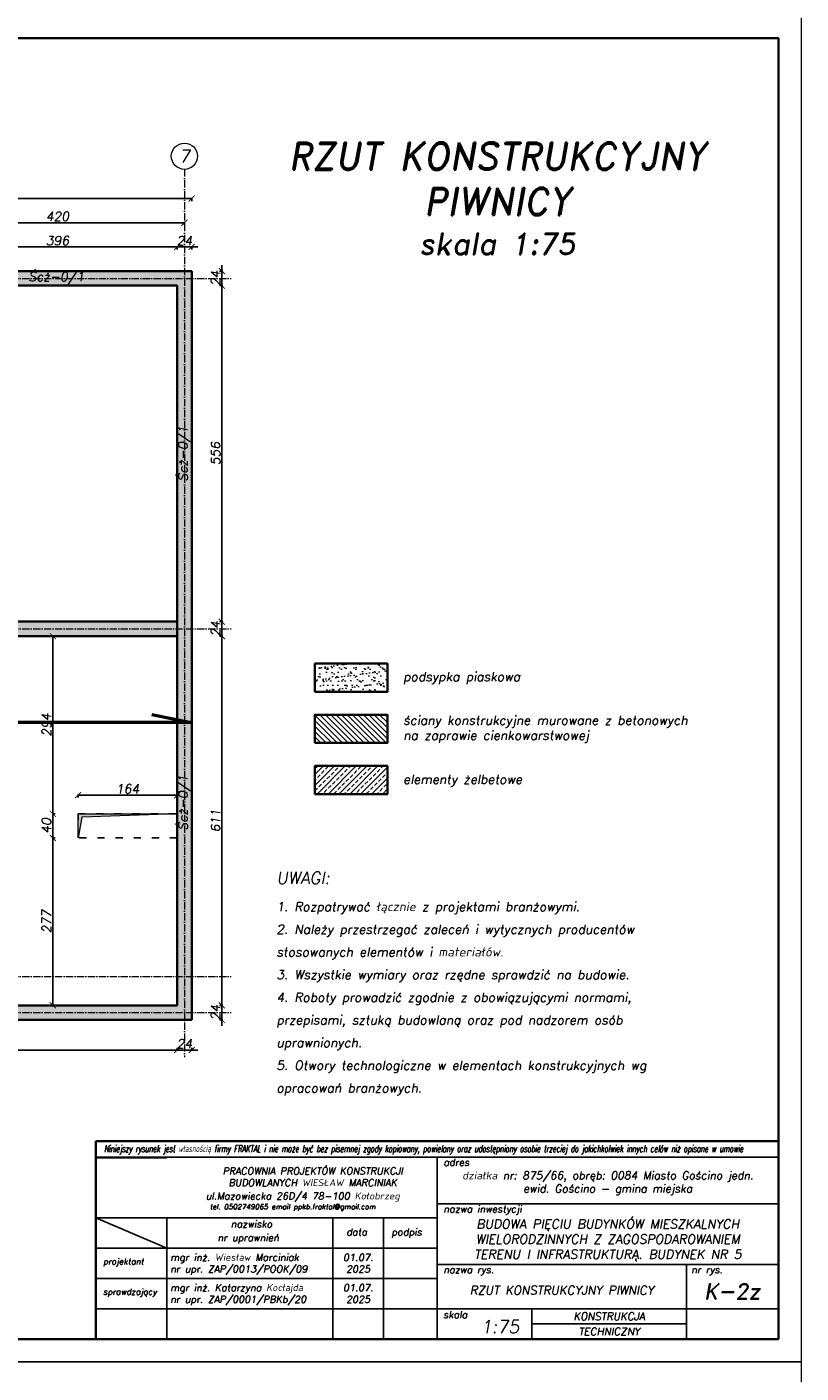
# Model space of a CAD drawing. Header units: millimetres. Extents: x 300938 to 312016, y 11971 to 20881.
# Tile 20 of 239: x 302807 to 304088, y 16407 to 18634. Entities that reach past the tile are written whole.
import ezdxf

# ---------------------------------------------------------------- set-up
doc = ezdxf.new("R2010")
doc.units = ezdxf.units.MM
doc.linetypes.add('ACAD_ISO03W100', pattern=[30, 12, -18])
doc.linetypes.add('ACAD_ISO10W100', pattern=[18, 12, -3, 0, -3])
for name, color, linetype, lineweight in [('konstrukcja', 3, 'Continuous', 35), ('konstrukcja fundamenty', 6, 'ACAD_ISO10W100', 35), ('konstrukcja wymiary', 1, 'Continuous', 13), ('kreskowanie', 253, 'Continuous', 0), ('opisy', 2, 'Continuous', 18), ('osie', 5, 'ACAD_ISO10W100', 13), ('zbrojenie', 4, 'Continuous', 50)]:
    doc.layers.add(name, color=color, linetype=linetype, lineweight=lineweight)
doc.layers.add('przerywane', color=6, linetype='ACAD_ISO03W100')
doc.layers.add('tabelka', color=5, linetype='Continuous')
doc.styles.add('KONSTRUKCJA', font='romand.shx', dxfattribs={"oblique": 10})
doc.styles.add('mój opis', font='romand.shx', dxfattribs={"oblique": 20})
doc.styles.get("Standard").update_dxf_attribs({"font": 'romand.shx', "oblique": 10})
doc.dimstyles.new('175', dxfattribs={"dimtxt": 15, "dimasz": 10, "dimexe": 1.25, "dimexo": 0.625, "dimgap": 3, "dimtad": 1, "dimdec": 0, "dimrnd": 0.5, "dimtxsty": 'KONSTRUKCJA', "dimblk": 'ARCHTICK', "dimcen": 2.5, "dimadec": 0, "dimazin": 0, "dimtfac": 1, "dimtdec": 0, "dimtix": 1, "dimtmove": 0, "dimatfit": 3, "dimfxl": 4, "dimfxlon": 1, "dimarcsym": 0})
pattern_1 = [(45, (4989.276, 2864.839), (-8.9802561, 8.9802561), []), (45, (4998.256, 2864.839), (-8.9802561, 8.9802561), [6.35, -3.175])]

# ---------------------------------------------------------------- blocks, each defined once
blk = doc.blocks.new('_ArchTick')
at = {"color": 0, "linetype": 'ByBlock', "lineweight": 13, "const_width": 0.15}
blk.add_lwpolyline([(-0.5, -0.5), (0.5, 0.5)], dxfattribs=at)
blk = doc.blocks.new('*D98')
at = {"layer": 'Defpoints', "color": 0, "transparency": 16777216}
for p in [(303067.6, 18310.2), (302647.6, 18230.2), (303067.6, 18230.2)]:
    blk.add_point(p, dxfattribs=at)
at = {"layer": 'konstrukcja wymiary', "color": 0, "lineweight": -2, "transparency": 16777216}
for p, q in [((302647.6, 18306.2), (302647.6, 18311.4)), ((302647.6, 18310.2), (303067.6, 18310.2)), ((303067.6, 18306.2), (303067.6, 18311.4))]:
    blk.add_line(p, q, dxfattribs=at)
at = {"layer": 'konstrukcja wymiary', "color": 0, "lineweight": -2, "transparency": 16777216, "xscale": 10, "yscale": 10, "zscale": 10, "rotation": 180}
blk.add_blockref('_ArchTick', (302647.6, 18310.2), dxfattribs=at)
at = {"layer": 'konstrukcja wymiary', "color": 0, "lineweight": -2, "transparency": 16777216, "xscale": 10, "yscale": 10, "zscale": 10}
blk.add_blockref('_ArchTick', (303067.6, 18310.2), dxfattribs=at)
at = {"layer": 'konstrukcja wymiary', "color": 0, "transparency": 16777216, "insert": (302857.6, 18320.7), "char_height": 15, "attachment_point": 5, "style": 'KONSTRUKCJA'}
blk.add_mtext('420', dxfattribs=at)
blk = doc.blocks.new('*D99')
at = {"layer": 'Defpoints', "color": 0, "transparency": 16777216}
for p in [(301295.6, 18350.2), (301295.6, 18230.2), (303079.6, 18230.2)]:
    blk.add_point(p, dxfattribs=at)
at = {"layer": 'konstrukcja wymiary', "color": 0, "lineweight": -2, "transparency": 16777216}
for p, q in [((301295.6, 18346.2), (301295.6, 18351.4)), ((303079.6, 18350.2), (301295.6, 18350.2)), ((303079.6, 18346.2), (303079.6, 18351.4))]:
    blk.add_line(p, q, dxfattribs=at)
at = {"layer": 'konstrukcja wymiary', "color": 0, "lineweight": -2, "transparency": 16777216, "xscale": 10, "yscale": 10, "zscale": 10, "rotation": 180}
blk.add_blockref('_ArchTick', (301295.6, 18350.2), dxfattribs=at)
at = {"layer": 'konstrukcja wymiary', "color": 0, "lineweight": -2, "transparency": 16777216, "xscale": 10, "yscale": 10, "zscale": 10}
blk.add_blockref('_ArchTick', (303079.6, 18350.2), dxfattribs=at)
at = {"layer": 'konstrukcja wymiary', "color": 0, "transparency": 16777216, "insert": (302187.6, 18360.7), "char_height": 15, "attachment_point": 5, "style": 'KONSTRUKCJA'}
blk.add_mtext('1784', dxfattribs=at)
blk = doc.blocks.new('*D167')
at = {"layer": 'Defpoints', "color": 0, "transparency": 16777216}
for p in [(303055.6, 18270.2), (302659.6, 18206.2), (303055.6, 18206.2)]:
    blk.add_point(p, dxfattribs=at)
at = {"layer": 'konstrukcja wymiary', "color": 0, "lineweight": -2, "transparency": 16777216}
for p, q in [((302659.6, 18266.2), (302659.6, 18271.4)), ((302659.6, 18270.2), (303055.6, 18270.2)), ((303055.6, 18266.2), (303055.6, 18271.4))]:
    blk.add_line(p, q, dxfattribs=at)
at = {"layer": 'konstrukcja wymiary', "color": 0, "lineweight": -2, "transparency": 16777216, "xscale": 10, "yscale": 10, "zscale": 10, "rotation": 180}
blk.add_blockref('_ArchTick', (302659.6, 18270.2), dxfattribs=at)
at = {"layer": 'konstrukcja wymiary', "color": 0, "lineweight": -2, "transparency": 16777216, "xscale": 10, "yscale": 10, "zscale": 10}
blk.add_blockref('_ArchTick', (303055.6, 18270.2), dxfattribs=at)
at = {"layer": 'konstrukcja wymiary', "color": 0, "transparency": 16777216, "insert": (302857.6, 18280.7), "char_height": 15, "attachment_point": 5, "style": 'KONSTRUKCJA'}
blk.add_mtext('396', dxfattribs=at)
blk = doc.blocks.new('*D168')
at = {"layer": 'Defpoints', "color": 0, "transparency": 16777216}
for p in [(303079.6, 18270.2), (303079.6, 18230.2), (303055.6, 18206.2)]:
    blk.add_point(p, dxfattribs=at)
at = {"layer": 'konstrukcja wymiary', "color": 0, "lineweight": -2, "transparency": 16777216}
for p, q in [((303055.6, 18270.2), (303045.6, 18270.2)), ((303055.6, 18266.2), (303055.6, 18271.4)), ((303055.6, 18270.2), (303079.6, 18270.2)), ((303079.6, 18266.2), (303079.6, 18271.4)), ((303079.6, 18270.2), (303089.6, 18270.2))]:
    blk.add_line(p, q, dxfattribs=at)
at = {"layer": 'konstrukcja wymiary', "color": 0, "lineweight": -2, "transparency": 16777216, "xscale": 10, "yscale": 10, "zscale": 10}
blk.add_blockref('_ArchTick', (303055.6, 18270.2), dxfattribs=at)
at = {"layer": 'konstrukcja wymiary', "color": 0, "lineweight": -2, "transparency": 16777216, "xscale": 10, "yscale": 10, "zscale": 10, "rotation": 180}
blk.add_blockref('_ArchTick', (303079.6, 18270.2), dxfattribs=at)
at = {"layer": 'konstrukcja wymiary', "color": 0, "transparency": 16777216, "insert": (303067.6, 18280.7), "char_height": 15, "attachment_point": 5, "style": 'KONSTRUKCJA'}
blk.add_mtext('24', dxfattribs=at)
blk = doc.blocks.new('*D179')
at = {"layer": 'Defpoints', "color": 0, "transparency": 16777216}
for p in [(302459.6, 17015.2), (303055.6, 17015.2), (303055.6, 16941.2)]:
    blk.add_point(p, dxfattribs=at)
at = {"layer": 'konstrukcja wymiary', "color": 0, "lineweight": -2, "transparency": 16777216}
for p, q in [((302459.6, 16945.2), (302459.6, 16939.9)), ((302459.6, 16941.2), (303055.6, 16941.2)), ((303055.6, 16945.2), (303055.6, 16939.9))]:
    blk.add_line(p, q, dxfattribs=at)
at = {"layer": 'konstrukcja wymiary', "color": 0, "lineweight": -2, "transparency": 16777216, "xscale": 10, "yscale": 10, "zscale": 10, "rotation": 180}
blk.add_blockref('_ArchTick', (302459.6, 16941.2), dxfattribs=at)
at = {"layer": 'konstrukcja wymiary', "color": 0, "lineweight": -2, "transparency": 16777216, "xscale": 10, "yscale": 10, "zscale": 10}
blk.add_blockref('_ArchTick', (303055.6, 16941.2), dxfattribs=at)
at = {"layer": 'konstrukcja wymiary', "color": 0, "transparency": 16777216, "insert": (302757.6, 16951.7), "char_height": 15, "attachment_point": 5, "style": 'KONSTRUKCJA'}
blk.add_mtext('596', dxfattribs=at)
blk = doc.blocks.new('*D180')
at = {"layer": 'Defpoints', "color": 0, "transparency": 16777216}
for p in [(303055.6, 17015.2), (303079.6, 16991.2), (303079.6, 16941.2)]:
    blk.add_point(p, dxfattribs=at)
at = {"layer": 'konstrukcja wymiary', "color": 0, "lineweight": -2, "transparency": 16777216}
for p, q in [((303055.6, 16941.2), (303045.6, 16941.2)), ((303055.6, 16945.2), (303055.6, 16939.9)), ((303055.6, 16941.2), (303079.6, 16941.2)), ((303079.6, 16945.2), (303079.6, 16939.9)), ((303079.6, 16941.2), (303089.6, 16941.2))]:
    blk.add_line(p, q, dxfattribs=at)
at = {"layer": 'konstrukcja wymiary', "color": 0, "lineweight": -2, "transparency": 16777216, "xscale": 10, "yscale": 10, "zscale": 10}
blk.add_blockref('_ArchTick', (303055.6, 16941.2), dxfattribs=at)
at = {"layer": 'konstrukcja wymiary', "color": 0, "lineweight": -2, "transparency": 16777216, "xscale": 10, "yscale": 10, "zscale": 10, "rotation": 180}
blk.add_blockref('_ArchTick', (303079.6, 16941.2), dxfattribs=at)
at = {"layer": 'konstrukcja wymiary', "color": 0, "transparency": 16777216, "insert": (303067.6, 16951.7), "char_height": 15, "attachment_point": 5, "style": 'KONSTRUKCJA'}
blk.add_mtext('24', dxfattribs=at)
blk = doc.blocks.new('*D181')
at = {"layer": 'Defpoints', "color": 0, "transparency": 16777216}
for p in [(303055.6, 17015.2), (303129.6, 17015.2), (303079.6, 16991.2)]:
    blk.add_point(p, dxfattribs=at)
at = {"layer": 'konstrukcja wymiary', "color": 0, "lineweight": -2, "transparency": 16777216}
for p, q in [((303129.6, 17015.2), (303129.6, 17025.2)), ((303125.6, 17015.2), (303130.9, 17015.2)), ((303129.6, 16991.2), (303129.6, 17015.2)), ((303125.6, 16991.2), (303130.9, 16991.2)), ((303129.6, 16991.2), (303129.6, 16981.2))]:
    blk.add_line(p, q, dxfattribs=at)
at = {"layer": 'konstrukcja wymiary', "color": 0, "lineweight": -2, "transparency": 16777216, "xscale": 10, "yscale": 10, "zscale": 10}
for p, rotation in [((303129.6, 17015.2), 270), ((303129.6, 16991.2), 90)]:
    blk.add_blockref('_ArchTick', p, dxfattribs=dict(at, rotation=rotation))
at = {"layer": 'konstrukcja wymiary', "color": 0, "transparency": 16777216, "insert": (303119.1, 17003.2), "char_height": 15, "attachment_point": 5, "rotation": 90, "style": 'KONSTRUKCJA'}
blk.add_mtext('24', dxfattribs=at)
blk = doc.blocks.new('*D182')
at = {"layer": 'Defpoints', "color": 0, "transparency": 16777216}
for p in [(303055.6, 17626.2), (303129.6, 17626.2), (303055.6, 17015.2)]:
    blk.add_point(p, dxfattribs=at)
at = {"layer": 'konstrukcja wymiary', "color": 0, "lineweight": -2, "transparency": 16777216}
for p, q in [((303125.6, 17626.2), (303130.9, 17626.2)), ((303129.6, 17015.2), (303129.6, 17626.2)), ((303125.6, 17015.2), (303130.9, 17015.2))]:
    blk.add_line(p, q, dxfattribs=at)
at = {"layer": 'konstrukcja wymiary', "color": 0, "lineweight": -2, "transparency": 16777216, "xscale": 10, "yscale": 10, "zscale": 10}
for p, rotation in [((303129.6, 17626.2), 90), ((303129.6, 17015.2), 270)]:
    blk.add_blockref('_ArchTick', p, dxfattribs=dict(at, rotation=rotation))
at = {"layer": 'konstrukcja wymiary', "color": 0, "transparency": 16777216, "insert": (303119.1, 17320.7), "char_height": 15, "attachment_point": 5, "rotation": 90, "style": 'KONSTRUKCJA'}
blk.add_mtext('611', dxfattribs=at)
blk = doc.blocks.new('*D183')
at = {"layer": 'Defpoints', "color": 0, "transparency": 16777216}
for p in [(303055.6, 17650.2), (303129.6, 17650.2), (303055.6, 17626.2)]:
    blk.add_point(p, dxfattribs=at)
at = {"layer": 'konstrukcja wymiary', "color": 0, "lineweight": -2, "transparency": 16777216}
for p, q in [((303125.6, 17650.2), (303130.9, 17650.2)), ((303129.6, 17650.2), (303129.6, 17660.2)), ((303129.6, 17626.2), (303129.6, 17650.2)), ((303125.6, 17626.2), (303130.9, 17626.2)), ((303129.6, 17626.2), (303129.6, 17616.2))]:
    blk.add_line(p, q, dxfattribs=at)
at = {"layer": 'konstrukcja wymiary', "color": 0, "lineweight": -2, "transparency": 16777216, "xscale": 10, "yscale": 10, "zscale": 10}
for p, rotation in [((303129.6, 17650.2), 270), ((303129.6, 17626.2), 90)]:
    blk.add_blockref('_ArchTick', p, dxfattribs=dict(at, rotation=rotation))
at = {"layer": 'konstrukcja wymiary', "color": 0, "transparency": 16777216, "insert": (303119.1, 17638.2), "char_height": 15, "attachment_point": 5, "rotation": 90, "style": 'KONSTRUKCJA'}
blk.add_mtext('24', dxfattribs=at)
blk = doc.blocks.new('*D184')
at = {"layer": 'Defpoints', "color": 0, "transparency": 16777216}
for p in [(303055.6, 18206.2), (303129.6, 18206.2), (303055.6, 17650.2)]:
    blk.add_point(p, dxfattribs=at)
at = {"layer": 'konstrukcja wymiary', "color": 0, "lineweight": -2, "transparency": 16777216}
for p, q in [((303125.6, 18206.2), (303130.9, 18206.2)), ((303129.6, 17650.2), (303129.6, 18206.2)), ((303125.6, 17650.2), (303130.9, 17650.2))]:
    blk.add_line(p, q, dxfattribs=at)
at = {"layer": 'konstrukcja wymiary', "color": 0, "lineweight": -2, "transparency": 16777216, "xscale": 10, "yscale": 10, "zscale": 10}
for p, rotation in [((303129.6, 18206.2), 90), ((303129.6, 17650.2), 270)]:
    blk.add_blockref('_ArchTick', p, dxfattribs=dict(at, rotation=rotation))
at = {"layer": 'konstrukcja wymiary', "color": 0, "transparency": 16777216, "insert": (303119.1, 17928.2), "char_height": 15, "attachment_point": 5, "rotation": 90, "style": 'KONSTRUKCJA'}
blk.add_mtext('556', dxfattribs=at)
blk = doc.blocks.new('*D185')
at = {"layer": 'Defpoints', "color": 0, "transparency": 16777216}
for p in [(303079.6, 18230.2), (303129.6, 18230.2), (303055.6, 18206.2)]:
    blk.add_point(p, dxfattribs=at)
at = {"layer": 'konstrukcja wymiary', "color": 0, "lineweight": -2, "transparency": 16777216}
for p, q in [((303125.6, 18230.2), (303130.9, 18230.2)), ((303129.6, 18230.2), (303129.6, 18240.2)), ((303129.6, 18206.2), (303129.6, 18230.2)), ((303125.6, 18206.2), (303130.9, 18206.2)), ((303129.6, 18206.2), (303129.6, 18196.2))]:
    blk.add_line(p, q, dxfattribs=at)
at = {"layer": 'konstrukcja wymiary', "color": 0, "lineweight": -2, "transparency": 16777216, "xscale": 10, "yscale": 10, "zscale": 10}
for p, rotation in [((303129.6, 18230.2), 270), ((303129.6, 18206.2), 90)]:
    blk.add_blockref('_ArchTick', p, dxfattribs=dict(at, rotation=rotation))
at = {"layer": 'konstrukcja wymiary', "color": 0, "transparency": 16777216, "insert": (303119.1, 18218.2), "char_height": 15, "attachment_point": 5, "rotation": 90, "style": 'KONSTRUKCJA'}
blk.add_mtext('24', dxfattribs=at)
blk = doc.blocks.new('*D202')
at = {"layer": 'Defpoints', "color": 0, "transparency": 16777216}
for p in [(302891.6, 17363), (302891.6, 17332.2), (303055.6, 17332.2)]:
    blk.add_point(p, dxfattribs=at)
at = {"layer": 'konstrukcja wymiary', "color": 0, "lineweight": -2, "transparency": 16777216}
for p, q in [((302891.6, 17359), (302891.6, 17364.2)), ((303055.6, 17363), (302891.6, 17363)), ((303055.6, 17359), (303055.6, 17364.2))]:
    blk.add_line(p, q, dxfattribs=at)
at = {"layer": 'konstrukcja wymiary', "color": 0, "lineweight": -2, "transparency": 16777216, "xscale": 10, "yscale": 10, "zscale": 10, "rotation": 180}
blk.add_blockref('_ArchTick', (302891.6, 17363), dxfattribs=at)
at = {"layer": 'konstrukcja wymiary', "color": 0, "lineweight": -2, "transparency": 16777216, "xscale": 10, "yscale": 10, "zscale": 10}
blk.add_blockref('_ArchTick', (303055.6, 17363), dxfattribs=at)
at = {"layer": 'konstrukcja wymiary', "color": 0, "transparency": 16777216, "insert": (302973.6, 17373.5), "char_height": 15, "attachment_point": 5, "style": 'KONSTRUKCJA'}
blk.add_mtext('164', dxfattribs=at)
blk = doc.blocks.new('*D203')
at = {"layer": 'Defpoints', "color": 0, "transparency": 16777216}
for p in [(303055.6, 17626.2), (302849.9, 17332.2), (302891.6, 17332.2)]:
    blk.add_point(p, dxfattribs=at)
at = {"layer": 'konstrukcja wymiary', "color": 0, "lineweight": -2, "transparency": 16777216}
for p, q in [((302853.9, 17626.2), (302848.6, 17626.2)), ((302849.9, 17626.2), (302849.9, 17332.2)), ((302853.9, 17332.2), (302848.6, 17332.2))]:
    blk.add_line(p, q, dxfattribs=at)
at = {"layer": 'konstrukcja wymiary', "color": 0, "lineweight": -2, "transparency": 16777216, "xscale": 10, "yscale": 10, "zscale": 10}
for p, rotation in [((302849.9, 17626.2), 90), ((302849.9, 17332.2), 270)]:
    blk.add_blockref('_ArchTick', p, dxfattribs=dict(at, rotation=rotation))
at = {"layer": 'konstrukcja wymiary', "color": 0, "transparency": 16777216, "insert": (302839.4, 17479.2), "char_height": 15, "attachment_point": 5, "rotation": 90, "style": 'KONSTRUKCJA'}
blk.add_mtext('294', dxfattribs=at)
blk = doc.blocks.new('*D204')
at = {"layer": 'Defpoints', "color": 0, "transparency": 16777216}
for p in [(302891.6, 17332.2), (302849.9, 17292.2), (302891.6, 17292.2)]:
    blk.add_point(p, dxfattribs=at)
at = {"layer": 'konstrukcja wymiary', "color": 0, "lineweight": -2, "transparency": 16777216}
for p, q in [((302853.9, 17332.2), (302848.6, 17332.2)), ((302849.9, 17332.2), (302849.9, 17292.2)), ((302853.9, 17292.2), (302848.6, 17292.2))]:
    blk.add_line(p, q, dxfattribs=at)
at = {"layer": 'konstrukcja wymiary', "color": 0, "lineweight": -2, "transparency": 16777216, "xscale": 10, "yscale": 10, "zscale": 10}
for p, rotation in [((302849.9, 17332.2), 90), ((302849.9, 17292.2), 270)]:
    blk.add_blockref('_ArchTick', p, dxfattribs=dict(at, rotation=rotation))
at = {"layer": 'konstrukcja wymiary', "color": 0, "transparency": 16777216, "insert": (302839.4, 17312.2), "char_height": 15, "attachment_point": 5, "rotation": 90, "style": 'KONSTRUKCJA'}
blk.add_mtext('40', dxfattribs=at)
blk = doc.blocks.new('*D205')
at = {"layer": 'Defpoints', "color": 0, "transparency": 16777216}
for p in [(302891.6, 17292.2), (302849.9, 17015.2), (303018.1, 17015.2)]:
    blk.add_point(p, dxfattribs=at)
at = {"layer": 'konstrukcja wymiary', "color": 0, "lineweight": -2, "transparency": 16777216}
for p, q in [((302853.9, 17292.2), (302848.6, 17292.2)), ((302849.9, 17292.2), (302849.9, 17015.2)), ((302853.9, 17015.2), (302848.6, 17015.2))]:
    blk.add_line(p, q, dxfattribs=at)
at = {"layer": 'konstrukcja wymiary', "color": 0, "lineweight": -2, "transparency": 16777216, "xscale": 10, "yscale": 10, "zscale": 10}
for p, rotation in [((302849.9, 17292.2), 90), ((302849.9, 17015.2), 270)]:
    blk.add_blockref('_ArchTick', p, dxfattribs=dict(at, rotation=rotation))
at = {"layer": 'konstrukcja wymiary', "color": 0, "transparency": 16777216, "insert": (302839.4, 17153.7), "char_height": 15, "attachment_point": 5, "rotation": 90, "style": 'KONSTRUKCJA'}
blk.add_mtext('277', dxfattribs=at)

msp = doc.modelspace()

# ---------------------------------------------------------------- hatches: boundary and pattern name
at = {"layer": 'konstrukcja wymiary'}
h = msp.add_hatch(color=256, dxfattribs=at)
h.dxf.hatch_style = 1
h.paths.add_polyline_path([(302897.706, 17326.413), (302891.638, 17292.182), (302891.638, 17332.182), (303055.638, 17332.182)])
at = {"layer": 'kreskowanie'}
h = msp.add_hatch(dxfattribs=at)
h.set_pattern_fill('ANSI33', color=256, scale=2, style=0)
h.set_pattern_definition(pattern_1)
h.paths.add_polyline_path([(303079.638, 18230.182), (302525.998, 18230.182), (302525.998, 18206.182), (303055.638, 18206.182), (303055.638, 17015.182), (302525.998, 17015.182), (302525.998, 16991.182), (303079.638, 16991.182)])
h = msp.add_hatch(dxfattribs=at)
h.set_pattern_fill('ANSI33', color=256, scale=2, style=0)
h.set_pattern_definition(pattern_1)
h.paths.add_polyline_path([(302519.61, 17650.182), (301581.989, 17650.182), (301581.989, 17626.182), (302514.66, 17626.182)])
h.paths.add_polyline_path([(301581.989, 17650.182), (301319.638, 17650.182), (301319.638, 17626.182), (301577.039, 17626.182)])
h.paths.add_polyline_path([(303055.638, 17650.182), (302519.61, 17650.182), (302519.61, 17626.182), (303055.638, 17626.182)])
h.paths.add_polyline_path([(301884.308, 17601.593), (301884.308, 17631.236), (301861.922, 17635.183), (301861.922, 17605.54)], flags=9)
h.paths.add_polyline_path([(302492.353, 17601.593), (302492.353, 17631.236), (302469.967, 17635.183), (302469.967, 17605.54)], flags=9)
h.paths.add_polyline_path([(302125.485, 17622.489), (302231.556, 17622.489), (302237.267, 17654.875), (302131.196, 17654.875)], flags=9)
h.paths.add_polyline_path([(301624.159, 17622.489), (301730.231, 17622.489), (301735.941, 17654.875), (301629.87, 17654.875)], flags=9)
h.paths.add_polyline_path([(302692.455, 17622.489), (302798.527, 17622.489), (302804.237, 17654.875), (302698.166, 17654.875)], flags=9)
h = msp.add_hatch(dxfattribs=at)
h.set_pattern_fill('AR-SAND', color=256, scale=0.3)
h.set_pattern_definition([(37.5, (4989.276, 2864.839), (-0.4800094, 14.6823971), [0, -11.5824, 0, -12.954, 0, -12.3825]), (7.5, (4989.276, 2864.84), (13.4856985, 21.504753), [0, -6.2484, 0, -10.4394, 0, -4.0005]), (327.5, (4979.903, 2864.839), (23.7297711, 0.04311554), [0, -3.81, 0, -13.716, 0, -17.907]), (317.5, (4979.903, 2864.84), (22.9066936, 6.6878797), [0, -1.905, 0, -8.9916, 0, -10.287])])
h.paths.add_polyline_path([(303283.451, 17580.733), (303283.451, 17534.265), (303403.373, 17534.265), (303403.373, 17580.733)])
h = msp.add_hatch(dxfattribs=at)
h.set_pattern_fill('ANSI31', color=256, scale=2, angle=90, style=0)
h.set_pattern_definition([(135, (59096.5686, 7738.585), (-4.49012806, -4.49012806), [])])
h.paths.add_polyline_path([(303283.451, 17496.091), (303283.451, 17449.623), (303403.373, 17449.623), (303403.373, 17496.091)])
h = msp.add_hatch(dxfattribs=at)
h.set_pattern_fill('ANSI33', color=256, scale=2, style=0)
h.set_pattern_definition([(45, (59096.569, 7738.585), (-8.9802561, 8.9802561), []), (45, (59105.549, 7738.585), (-8.9802561, 8.9802561), [6.35, -3.175])])
h.paths.add_polyline_path([(303283.451, 17411.449), (303283.451, 17364.981), (303403.373, 17364.981), (303403.373, 17411.449)])

# ---------------------------------------------------------------- linework, layer by layer
msp.add_line((302921.011, 16762.89), (303038.115, 16762.89))
at = {"layer": 'konstrukcja'}
for p, q in [((303079.638, 18230.182), (301295.638, 18230.182)), ((303079.638, 18230.182), (303079.638, 16991.182)), ((301319.638, 18206.182), (303055.638, 18206.182)), ((303055.638, 18206.182), (303055.638, 17015.182)), ((301319.638, 17650.182), (303055.638, 17650.182)), ((301319.638, 17626.182), (303055.638, 17626.182)), ((303055.638, 17015.182), (302459.638, 17015.182)), ((303079.638, 16991.182), (302435.638, 16991.182))]:
    msp.add_line(p, q, dxfattribs=at)
for points in [[(300975.184, 18615.527), (304050.184, 18615.527), (304050.184, 16463.027), (300975.184, 16463.027)], [(303283.451, 17534.265), (303403.373, 17534.265), (303403.373, 17580.733), (303283.451, 17580.733)], [(303283.451, 17449.623), (303403.373, 17449.623), (303403.373, 17496.091), (303283.451, 17496.091)], [(303283.451, 17364.981), (303403.373, 17364.981), (303403.373, 17411.449), (303283.451, 17411.449)]]:
    msp.add_lwpolyline(points, close=True, dxfattribs=at)
at = {"layer": 'konstrukcja fundamenty', "linetype": 'Continuous'}
for p, q in [((304050.184, 16790.472), (302921.011, 16790.472)), ((302921.011, 16790.472), (302921.011, 16463.027)), ((302921.011, 16764.139), (302921.011, 16463.027))]:
    msp.add_line(p, q, dxfattribs=at)
at = {"layer": 'konstrukcja wymiary'}
for points in [[(300937.684, 18653.027), (304087.684, 18653.027), (304087.684, 16425.527), (300937.684, 16425.527)], [(302897.706, 17326.413), (302891.638, 17292.182), (302891.638, 17332.182), (303055.638, 17332.182)], [(300937.684, 16425.527), (304087.684, 16425.527), (304087.684, 14198.027), (300937.684, 14198.027)]]:
    msp.add_lwpolyline(points, close=True, dxfattribs=at)
at = {"layer": 'opisy'}
msp.add_circle((303067.638, 18420.327), 21.7, dxfattribs=at)
at = {"layer": 'osie'}
for p, q in [((303067.638, 18398.627), (303067.638, 16929.447)), ((301115.921, 18218.182), (303144.716, 18218.182)), ((301115.921, 17638.182), (303144.716, 17638.182)), ((301115.921, 17063.182), (303144.716, 17063.182)), ((301115.921, 17003.182), (303144.716, 17003.182))]:
    msp.add_line(p, q, dxfattribs=at)
at = {"layer": 'przerywane'}
msp.add_lwpolyline([(303055.638, 17292.182), (302891.638, 17292.182), (302891.638, 17332.182), (303055.638, 17332.182)], close=True, dxfattribs=at)
at = {"layer": 'tabelka', "color": 2, "linetype": 'ByBlock'}
for p, q in [((304050.184, 16764.139), (302921.011, 16764.139)), ((304050.184, 16764.139), (302921.011, 16764.139)), ((303485.598, 16764.139), (303485.598, 16463.027)), ((303485.598, 16764.139), (303485.598, 16463.027)), ((304050.184, 16764.139), (304050.184, 16463.027)), ((304050.184, 16764.139), (304050.184, 16463.027)), ((303485.598, 16686.815), (304050.184, 16686.815)), ((302921.011, 16663.768), (303485.598, 16663.768)), ((302921.011, 16663.768), (303038.51, 16613.583)), ((302921.011, 16663.768), (303485.598, 16663.768)), ((302921.011, 16663.768), (303038.51, 16613.583)), ((303038.51, 16663.768), (303038.51, 16463.027)), ((303038.51, 16663.768), (303038.51, 16463.027)), ((303312.958, 16663.768), (303312.958, 16463.027)), ((303312.958, 16663.768), (303312.958, 16463.027)), ((303397.055, 16663.768), (303397.055, 16463.027)), ((302921.011, 16613.583), (303485.598, 16613.583)), ((302921.011, 16613.583), (303485.598, 16613.583)), ((303485.598, 16586.411), (304050.184, 16586.411)), ((303485.598, 16586.411), (304050.184, 16586.411)), ((303897.91, 16586.411), (303897.91, 16463.027)), ((303897.91, 16586.411), (303897.91, 16463.027)), ((302921.011, 16563.398), (303485.598, 16563.398)), ((302921.011, 16563.398), (303485.598, 16563.398)), ((302921.011, 16513.212), (304050.184, 16513.212)), ((302921.011, 16513.212), (303897.91, 16513.212)), ((303642.427, 16513.212), (303642.427, 16463.027)), ((303642.427, 16513.212), (303642.427, 16463.027)), ((303642.427, 16488.119), (303897.91, 16488.119)), ((302921.011, 16463.027), (304050.184, 16463.027)), ((302921.011, 16463.027), (304050.184, 16463.027)), ((303046.475, 16463.027), (304050.184, 16463.027)), ((303046.475, 16463.027), (304050.184, 16463.027))]:
    msp.add_line(p, q, dxfattribs=at)
at = {"layer": 'zbrojenie'}
for p, q in [((303013.475, 17496.775), (303078.738, 17483.313)), ((303078.738, 17483.313), (301294.738, 17483.313))]:
    msp.add_line(p, q, dxfattribs=at)

# ---------------------------------------------------------------- texts
at = {"insert": (302934.781, 16783.788), "char_height": 11.405792, "width": 1083.38688, "attachment_point": 1}
msp.add_mtext('{\\Fsimplex|c238;\\W0.6;Niniejszy rysunek jest własnością firmy FRAKTAL i nie może być bez pisemnej zgody kopiowany, powielany oraz udostępniony osobie trzeciej do jakichkolwiek innych celów niż opisane w umowie}', dxfattribs=at)
at = {"style": 'mój opis'}
for s, insert, char_height, width, attachment_point in [('\\pxqc;{\\Q10;PRACOWNIA PROJEKTÓW KONSTRUKCJI\\PBUDOWLANYCH WIESŁAW MARCINIAK}', (302992.39, 16747.069), 11.61701, 574.91739, 1), ('{\\Q10;adres}', (303495.957, 16761.256), 11.61701, 574.91739, 1), ('\\pxqc;{\\Q10;działka nr: 875/66, obręb: 0084 Miasto Gościno jedn. ewid. Gościno - gmina miejska }', (303767.891, 16720.804), 13, 564.5867, 5), ('{\\Q10;ul.Mazowiecka 26D/4 78-100 Kołobrzeg\\P\\pxql;\\H0.85511x; \\H0.85714x;tel. 0502749065 email ppkb.fraktal@gmail.com}', (303102.806, 16705.686), 11.61701, 574.91739, 1), ('{\\Q10;nazwa inwestycji}', (303495.957, 16683.932), 11.61701, 574.91739, 1), ('\\pxsm1,qc;{\\Q10;BUDOWA PIĘCIU BUDYNKÓW MIESZKALNYCH WIELORODZINNYCH Z ZAGOSPODAROWANIEM TERENU I INFRASTRUKTURĄ. BUDYNEK NR 5}', (303767.891, 16626.623), 15, 564.5867, 5), ('{\\Q10;nazwisko}', (303144.296, 16659.061), 11.61701, 574.91739, 1), ('{\\Q10;data}', (303335.316, 16646.152), 11.61701, 574.91739, 1), ('{\\Q10;podpis}', (303410.032, 16646.152), 11.61701, 574.91739, 1), ('{\\Q10;nr uprawnień}', (303122.369, 16636.518), 11.61701, 574.91739, 1), ('\\pxt20;{\\Q10;projektant}', (302933.083, 16596.455), 9.93384, 574.91739, 1), ('{\\Q10;mgr inż. Wiesław Marciniak}', (303044.148, 16604.237), 11.61701, 574.91739, 1), ('{\\Q10;01.07.\\P2025}', (303355.006, 16588.49), 11.61701, 84.09652, 5), ('\\A1;{\\Q10;nr upr. ZAP/0013/POOK/09}', (303044.148, 16584.81), 11.61701, 574.91739, 1), ('{\\Q10;nazwa rys.}', (303495.957, 16583.894), 11.59999, 574.91739, 1), ('{\\Q10;nr rys.}', (303906.06, 16583.574), 11.61701, 574.91739, 1), ('{\\Q10;mgr inż. Katarzyna Kocłajda}', (303044.148, 16554.052), 11.61701, 574.91739, 1), ('{\\Q10;01.07.\\P2025}', (303355.006, 16538.305), 11.61701, 84.09652, 5), ('\\pxqc;{\\Q10;RZUT KONSTRUKCYJNY PIWNICY}', (303691.754, 16543.839), 14.39999, 412.31236, 5), ('{\\Q10;K-2z}', (303974.047, 16541.772), 25.86939, 152.27434, 5), ('\\pxt20;{\\Q10;sprawdzający}', (302933.083, 16546.27), 9.93384, 574.91739, 1), ('\\A1;{\\Q10;nr upr. ZAP/0001/PBKb/20}', (303044.148, 16534.624), 11.61701, 574.91739, 1), ('{\\Q10;skala}', (303495.75, 16509.091), 11.61701, 574.91739, 1), ('{\\Q10;KONSTRUKCJA}', (303770.169, 16500.666), 12.54637, 255.48272, 5), ('{\\Q10;1:75}', (303558.072, 16494.086), 21.12184, 574.91739, 1), ('{\\Q10;TECHNICZNY}', (303770.169, 16475.573), 12.54637, 255.48272, 5)]:
    msp.add_mtext(s, dxfattribs=dict(at, insert=insert, char_height=char_height, width=width, attachment_point=attachment_point))
at = {"layer": 'opisy', "attachment_point": 5}
for s, insert, char_height, width in [('RZUT KONSTRUKCYJNY\\PPIWNICY\\P{\\H0.77778x;skala 1:75}', (303584.97, 18350.413), 45, 1829.46597), ('7', (303067.638, 18420.327), 21, 6.92519)]:
    msp.add_mtext(s, dxfattribs=dict(at, insert=insert, char_height=char_height, width=width))
at = {"layer": 'opisy', "insert": (302855.782, 18218.682), "char_height": 15, "attachment_point": 5}
msp.add_mtext('Ścż-0/1', dxfattribs=at)
at = {"layer": 'opisy', "char_height": 15, "attachment_point": 5, "rotation": 90}
for insert in [(303067.638, 17928.182), (303067.638, 17350.682)]:
    msp.add_mtext('Ścż-0/1', dxfattribs=dict(at, insert=insert))
at = {"layer": 'opisy', "style": 'KONSTRUKCJA'}
for s, insert, char_height, width, attachment_point in [('\\A1;{\\H1.5x;podsypka piaskowa}', (303429.521, 17556.711), 9.99997, 911.68055, 4), ('\\A1;{\\H1.5x;ściany konstrukcyjne murowane z betonowych\\Pna zaprawie cienkowarstwowej}', (303429.521, 17472.069), 9.99997, 911.68055, 4), ('\\A1;{\\H1.5x;elementy żelbetowe}', (303429.521, 17396.88), 9.99997, 911.68055, 1), ('\\A1;\\pxsm1.5;{\\H0.90909x;UWAGI:\\P\\H0.75x;1. Rozpatrywać łącznie z projektami branżowymi.\\P2. Należy przestrzegać zaleceń i wytycznych producentów stosowanych elementów i materiałów. \\P3. Wszystkie wymiary oraz rzędne sprawdzić na budowie.\\P4. Roboty prowadzić zgodnie z obowiązującymi normami, przepisami, sztuką budowlaną oraz pod nadzorem osób uprawnionych.\\P5. Otwory technologiczne w elementach konstrukcyjnych wg opracowań branżowych.}', (303219.837, 17236.146), 22, 705.71636, 1)]:
    msp.add_mtext(s, dxfattribs=dict(at, insert=insert, char_height=char_height, width=width, attachment_point=attachment_point))

# ---------------------------------------------------------------- dimensions: what is measured, and where the dimension line sits
at = {"layer": 'konstrukcja wymiary'}
dim = msp.add_linear_dim(base=(301295.638, 18350.182), p1=(303079.638, 18230.182), p2=(301295.638, 18230.182), dimstyle='175', dxfattribs=at)
dim.commit()
dim.dimension.update_dxf_attribs({"geometry": '*D99', "text_midpoint": (302187.638, 18360.682)})
for base, p1, p2, picture, middle in [((303067.638, 18310.182), (302647.638, 18230.182), (303067.638, 18230.182), '*D98', (302857.638, 18320.682)), ((303055.638, 18270.182), (302659.638, 18206.182), (303055.638, 18206.182), '*D167', (302857.638, 18280.682)), ((303079.638, 18270.182), (303055.638, 18206.182), (303079.638, 18230.182), '*D168', (303067.638, 18280.682)), ((303055.638, 16941.182), (302459.638, 17015.182), (303055.638, 17015.182), '*D179', (302757.638, 16951.682)), ((303079.638, 16941.182), (303055.638, 17015.182), (303079.638, 16991.182), '*D180', (303067.638, 16951.682))]:
    dim = msp.add_linear_dim(base=base, p1=p1, p2=p2, dimstyle='175', override={"dimtmove": 1}, dxfattribs=at)
    dim.commit()
    dim.dimension.update_dxf_attribs({"geometry": picture, "text_midpoint": middle})
for base, p1, p2, picture, middle in [((303129.638, 18230.182), (303055.638, 18206.182), (303079.638, 18230.182), '*D185', (303119.138, 18218.182)), ((303129.638, 18206.182), (303055.638, 17650.182), (303055.638, 18206.182), '*D184', (303119.138, 17928.182)), ((303129.638, 17650.182), (303055.638, 17626.182), (303055.638, 17650.182), '*D183', (303119.138, 17638.182)), ((303129.638, 17626.182), (303055.638, 17015.182), (303055.638, 17626.182), '*D182', (303119.138, 17320.682)), ((302849.854, 17292.182), (302891.638, 17332.182), (302891.638, 17292.182), '*D204', (302839.354, 17312.182)), ((302849.854, 17015.182), (302891.638, 17292.182), (303018.138, 17015.182), '*D205', (302839.354, 17153.682))]:
    dim = msp.add_linear_dim(base=base, p1=p1, p2=p2, angle=90, dimstyle='175', override={"dimtmove": 1}, dxfattribs=at)
    dim.commit()
    dim.dimension.update_dxf_attribs({"geometry": picture, "text_midpoint": middle})
for base, p1, p2, angle, picture, middle in [((302849.854, 17332.182), (303055.638, 17626.182), (302891.638, 17332.182), 90, '*D203', (302839.354, 17479.182)), ((302891.638, 17362.95), (303055.638, 17332.182), (302891.638, 17332.182), 180, '*D202', (302973.638, 17373.45)), ((303129.638, 17015.182), (303079.638, 16991.182), (303055.638, 17015.182), 90, '*D181', (303119.138, 17003.182))]:
    dim = msp.add_linear_dim(base=base, p1=p1, p2=p2, angle=angle, dimstyle='175', dxfattribs=at)
    dim.commit()
    dim.dimension.update_dxf_attribs({"geometry": picture, "text_midpoint": middle})

doc.saveas('drawing.dxf')
